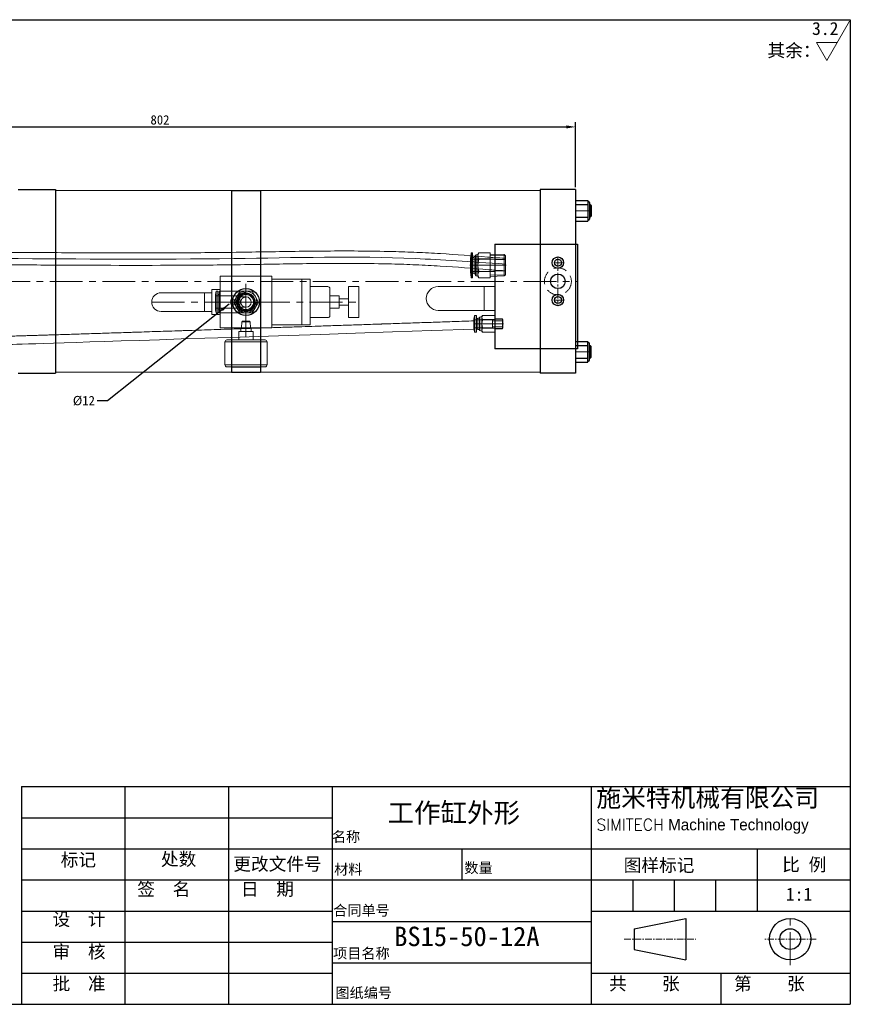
# Model space of a CAD drawing. Header units: millimetres. Extents: x 5284 to 6684, y -1920 to -970.
# Tile 2 of 2: x 5882 to 6684, y -1920 to -970. Entities that reach past the tile are written whole.
import ezdxf

# ---------------------------------------------------------------- set-up
doc = ezdxf.new("R2010")
doc.units = ezdxf.units.MM
doc.linetypes.add('CENTER', pattern=[50.8, 31.75, -6.35, 6.35, -6.35])
doc.linetypes.add('DASHED', pattern=[19.05, 12.7, -6.35])
doc.layers.get('Defpoints').update_dxf_attribs({"lineweight": 25})
for name, color, linetype, lineweight in [('图层1', 7, 'Continuous', 25), ('图层2', 3, 'CENTER', 13), ('图层3', 2, 'Continuous', 13), ('图层4', 1, 'Continuous', 30), ('图层5', 5, 'DASHED', 13), ('图层7', 4, 'Continuous', 15)]:
    doc.layers.add(name, color=color, linetype=linetype, lineweight=lineweight)
doc.dimstyles.new('ISO-25', dxfattribs={"dimtxt": 2.5, "dimasz": 2.5, "dimexe": 1.25, "dimexo": 0.625, "dimtad": 1, "dimtxsty": 'Standard', "dimcen": 2.5, "dimadec": 0, "dimazin": 0, "dimtfac": 1, "dimtmove": 0, "dimatfit": 3, "dimfxl": 1, "dimarcsym": 0})

# ---------------------------------------------------------------- blocks, each defined once
blk = doc.blocks.new('*D3698')
at = {"layer": 'Defpoints', "color": 0}
for p in [(6418.72, -1073.29), (6418.72, -1133.79), (5616.72, -1154.79)]:
    blk.add_point(p, dxfattribs=at)
at = {"layer": '图层3', "color": 0, "lineweight": -2}
for p, q in [((5616.72, -1152.54), (5616.72, -1068.79)), ((5625.72, -1073.29), (6409.72, -1073.29)), ((6418.72, -1131.54), (6418.72, -1068.79))]:
    blk.add_line(p, q, dxfattribs=at)
at = {"layer": '图层3', "color": 0}
for points in [[(5625.72, -1071.79), (5625.72, -1074.79), (5616.72, -1073.29)], [(6409.72, -1074.79), (6409.72, -1071.79), (6418.72, -1073.29)]]:
    blk.add_solid(points, dxfattribs=at)
at = {"layer": '图层3', "color": 0, "insert": (6017.72, -1066.54), "char_height": 9, "attachment_point": 5}
blk.add_mtext('802', dxfattribs=at)

msp = doc.modelspace()

# ---------------------------------------------------------------- linework, layer by layer
at = {"layer": '图层1'}
for p, q in [((5880.718, -1133.788), (5916.718, -1133.788)), ((5916.718, -1133.788), (5916.718, -1310.788)), ((6086.718, -1134.788), (6086.718, -1309.788)), ((6086.718, -1134.788), (6114.718, -1134.788)), ((6114.718, -1134.788), (6114.718, -1309.788)), ((6384.718, -1133.788), (6384.718, -1310.788)), ((6418.718, -1133.788), (6384.718, -1133.788)), ((6418.718, -1133.788), (6418.718, -1310.788)), ((6418.718, -1144.288), (6418.718, -1164.288)), ((6418.718, -1144.288), (6430.718, -1144.288)), ((6418.718, -1148.288), (6430.718, -1148.288)), ((6430.718, -1144.288), (6430.718, -1164.288)), ((6431.218, -1145.288), (6431.218, -1145.288)), ((6432.218, -1146.288), (6432.218, -1162.288)), ((6432.218, -1148.288), (6432.718, -1148.288)), ((6432.718, -1148.288), (6432.718, -1160.288)), ((6432.718, -1148.288), (6433.718, -1149.288)), ((6433.718, -1149.288), (6433.718, -1159.288)), ((6418.718, -1160.288), (6430.718, -1160.288)), ((6418.718, -1164.288), (6430.718, -1164.288)), ((6431.218, -1163.288), (6431.218, -1163.288)), ((6432.218, -1160.288), (6432.718, -1160.288)), ((6433.718, -1159.288), (6432.718, -1160.288)), ((6340.718, -1186.288), (6340.718, -1287.288)), ((6340.718, -1186.288), (6420.718, -1186.288)), ((6420.718, -1186.288), (6420.718, -1287.288)), ((6418.718, -1280.288), (6430.718, -1280.288)), ((6430.718, -1300.288), (6430.718, -1280.288)), ((6431.218, -1281.288), (6431.218, -1281.288)), ((6432.218, -1298.288), (6432.218, -1282.288)), ((6420.718, -1287.288), (6340.718, -1287.288)), ((6418.718, -1284.288), (6430.718, -1284.288)), ((6432.218, -1284.288), (6432.718, -1284.288)), ((6432.718, -1296.288), (6432.718, -1284.288)), ((6433.718, -1285.288), (6432.718, -1284.288)), ((6433.718, -1295.288), (6433.718, -1285.288)), ((6418.718, -1296.288), (6430.718, -1296.288)), ((6418.718, -1300.288), (6430.718, -1300.288)), ((6431.218, -1299.288), (6431.218, -1299.288)), ((6432.218, -1296.288), (6432.718, -1296.288)), ((6432.718, -1296.288), (6433.718, -1295.288)), ((5880.718, -1310.788), (5916.718, -1310.788)), ((6086.718, -1309.788), (6114.718, -1309.788)), ((6418.718, -1310.788), (6384.718, -1310.788)), ((5983.914, -1709.833), (5983.914, -1919.833)), ((6083.914, -1709.833), (6083.914, -1919.833)), ((6183.914, -1709.833), (6183.914, -1919.833)), ((6433.914, -1709.833), (6433.914, -1919.833)), ((5883.914, -1739.833), (6183.914, -1739.833)), ((5883.914, -1769.833), (6683.914, -1769.833)), ((6308.914, -1769.833), (6308.914, -1799.833)), ((6593.914, -1769.833), (6593.914, -1829.833)), ((5883.914, -1799.833), (6683.914, -1799.833)), ((6473.914, -1799.833), (6473.914, -1829.833)), ((6513.914, -1799.833), (6513.914, -1829.833)), ((6553.914, -1799.833), (6553.914, -1829.833)), ((5883.914, -1829.833), (6183.914, -1829.833)), ((6433.914, -1829.833), (6683.914, -1829.833)), ((6183.914, -1839.833), (6433.914, -1839.833)), ((6475.261, -1846.952), (6525.261, -1836.952)), ((6525.261, -1836.952), (6525.261, -1876.952)), ((6475.261, -1846.952), (6475.261, -1866.952)), ((5883.914, -1859.833), (6183.914, -1859.833)), ((6475.261, -1866.952), (6525.261, -1876.952)), ((6183.914, -1879.833), (6433.914, -1879.833)), ((5883.914, -1889.833), (6183.914, -1889.833)), ((6433.914, -1889.833), (6683.914, -1889.833)), ((6558.914, -1889.833), (6558.914, -1919.833))]:
    msp.add_line(p, q, dxfattribs=at)
for centre, radius in [((6401.718, -1204.288), 5.5), ((6401.718, -1204.288), 3.33), ((6401.718, -1222.288), 7), ((6100.718, -1242.288), 13), ((6100.718, -1242.288), 8.67), ((6401.718, -1240.288), 5.5), ((6401.718, -1240.288), 3.33), ((6625.89, -1856.952), 20), ((6625.89, -1856.952), 10)]:
    msp.add_circle(centre, radius, dxfattribs=at)
for centre, radius, start, end in [((6431.218, -1144.788), 0.5, 180, 270), ((6431.218, -1146.288), 1, 0, 90), ((6431.218, -1163.788), 0.5, 90, 180), ((6431.218, -1162.288), 1, 270, 0), ((6431.218, -1280.788), 0.5, 180, 270), ((6431.218, -1282.288), 1, 0, 90), ((6431.218, -1299.788), 0.5, 90, 180), ((6431.218, -1298.288), 1, 270, 0)]:
    msp.add_arc(centre, radius, start, end, dxfattribs=at)
at = {"layer": '图层2', "ltscale": 0.5}
for p, q in [((6418.718, -1154.288), (6433.718, -1154.288)), ((6351.81, -1206.788), (6333.793, -1206.788)), ((6349.144, -1263.288), (6334.293, -1263.288)), ((6418.718, -1290.288), (6433.718, -1290.288))]:
    msp.add_line(p, q, dxfattribs=at)
at = {"layer": '图层2', "ltscale": 0.3}
for p, q in [((6407.218, -1204.288), (6396.218, -1204.288)), ((6401.718, -1198.788), (6401.718, -1245.788)), ((6407.218, -1240.288), (6396.218, -1240.288))]:
    msp.add_line(p, q, dxfattribs=at)
at = {"layer": '图层2'}
for p, q in [((5555.718, -1222.288), (6420.718, -1222.288)), ((6100.718, -1232.288), (6100.718, -1252.288)), ((6009.718, -1242.288), (6209.718, -1242.288)), ((6090.718, -1242.288), (6110.718, -1242.288)), ((6625.89, -1881.952), (6625.89, -1831.952))]:
    msp.add_line(p, q, dxfattribs=at)
at = {"layer": '图层2', "ltscale": 0.2}
for p, q in [((6465.635, -1856.952), (6534.778, -1856.952)), ((6650.89, -1856.952), (6600.89, -1856.952))]:
    msp.add_line(p, q, dxfattribs=at)
at = {"layer": '图层3'}
for p, q in [((6661.315, -1009.218), (6683.265, -971.2)), ((6651.211, -991.718), (6671.419, -991.718)), ((6661.315, -1009.218), (6651.211, -991.718))]:
    msp.add_line(p, q, dxfattribs=at)
at = {"layer": '图层4'}
for p, q in [((5283.914, -969.833), (6683.914, -969.833)), ((6683.914, -969.833), (6683.914, -1919.833)), ((5883.914, -1709.833), (6683.914, -1709.833)), ((5883.914, -1709.833), (5883.914, -1919.833)), ((5283.914, -1919.833), (6683.914, -1919.833)), ((5733.914, -1919.833), (6683.914, -1919.833))]:
    msp.add_line(p, q, dxfattribs=at)
at = {"layer": '图层5'}
msp.add_circle((6401.718, -1222.288), 13, dxfattribs=at)
at = {"layer": '图层7'}
for p, q in [((6086.718, -1134.788), (5916.718, -1134.788)), ((6384.718, -1134.788), (6114.718, -1134.788)), ((6433.718, -1149.288), (6432.218, -1149.288)), ((6433.718, -1159.288), (6432.218, -1159.288)), ((6318.159, -1194.953), (6317.218, -1200.288)), ((6318.159, -1194.953), (6318.159, -1218.622)), ((6318.356, -1194.788), (6318.356, -1218.788)), ((6319.411, -1194.788), (6318.356, -1194.788)), ((6319.411, -1194.788), (6319.411, -1218.788)), ((6324.526, -1196.288), (6322.778, -1196.756)), ((6322.778, -1196.756), (6322.778, -1216.819)), ((6325.464, -1194.663), (6324.526, -1196.288)), ((6324.526, -1196.288), (6324.526, -1217.288)), ((6336.218, -1194.663), (6325.464, -1194.663)), ((6336.218, -1194.663), (6336.218, -1218.912)), ((6350.019, -1196.529), (6336.218, -1196.098)), ((6350.019, -1196.529), (6350.019, -1217.047)), ((6351.218, -1197.728), (6350.019, -1196.529)), ((6317.218, -1200.288), (6317.218, -1213.288)), ((6340.718, -1200.788), (6317.218, -1200.788)), ((6320.872, -1199.288), (6319.411, -1199.288)), ((6320.872, -1198.388), (6320.872, -1215.188)), ((6322.334, -1198.388), (6320.872, -1198.388)), ((6322.334, -1197.335), (6322.334, -1216.24)), ((6336.218, -1200.725), (6325.464, -1200.725)), ((6351.218, -1197.728), (6336.218, -1197.26)), ((6340.718, -1200.788), (6340.718, -1212.788)), ((6351.218, -1201.288), (6340.718, -1201.288)), ((6351.218, -1197.728), (6351.218, -1215.847)), ((6351.81, -1206.788), (6316.627, -1206.788)), ((6317.218, -1212.788), (6340.718, -1212.788)), ((6317.218, -1213.288), (6318.159, -1218.622)), ((6319.411, -1214.288), (6320.872, -1214.288)), ((6320.872, -1215.188), (6322.334, -1215.188)), ((6336.218, -1212.85), (6325.464, -1212.85)), ((6351.218, -1215.847), (6336.218, -1216.315)), ((6340.718, -1212.288), (6351.218, -1212.288)), ((6350.019, -1217.047), (6351.218, -1215.847)), ((6075.718, -1217.288), (6075.718, -1267.288)), ((6075.718, -1217.288), (6125.718, -1217.288)), ((6100.718, -1224.593), (6100.718, -1276.014)), ((6125.718, -1217.288), (6125.718, -1267.288)), ((6125.718, -1220.288), (6162.718, -1220.288)), ((6154.718, -1220.288), (6154.718, -1264.288)), ((6162.718, -1220.288), (6162.718, -1264.288)), ((6318.356, -1218.788), (6319.411, -1218.788)), ((6322.778, -1216.819), (6324.526, -1217.288)), ((6324.526, -1217.288), (6325.464, -1218.912)), ((6336.218, -1218.912), (6325.464, -1218.912)), ((6336.218, -1217.477), (6350.019, -1217.047)), ((6018.718, -1233.288), (6067.718, -1233.288)), ((6060.718, -1233.288), (6060.718, -1251.288)), ((6067.718, -1230.288), (6067.718, -1254.288)), ((6067.718, -1230.288), (6074.718, -1230.288)), ((6071.774, -1231.788), (6071.218, -1234.938)), ((6071.218, -1234.938), (6071.218, -1249.638)), ((6071.774, -1231.788), (6071.774, -1252.788)), ((6073.406, -1231.788), (6071.774, -1231.788)), ((6073.406, -1231.788), (6073.406, -1252.788)), ((6074.718, -1234.938), (6073.406, -1234.938)), ((6106.78, -1231.788), (6074.718, -1231.788)), ((6074.718, -1231.788), (6074.718, -1252.788)), ((6094.656, -1231.788), (6088.594, -1242.288)), ((6100.718, -1231.231), (6100.718, -1253.344)), ((6112.843, -1242.288), (6106.78, -1231.788)), ((6162.718, -1227.288), (6179.718, -1227.288)), ((6181.718, -1229.288), (6181.718, -1255.288)), ((6199.718, -1227.288), (6199.718, -1257.288)), ((6199.718, -1227.288), (6209.718, -1227.288)), ((6209.718, -1227.288), (6209.718, -1257.288)), ((6330.718, -1227.288), (6330.718, -1250.288)), ((6111.775, -1242.288), (6070.661, -1242.288)), ((6094.718, -1236.288), (6071.218, -1236.288)), ((6090.43, -1240.188), (6086.018, -1240.188)), ((6086.018, -1240.188), (6086.018, -1244.388)), ((6086.018, -1244.388), (6090.43, -1244.388)), ((6088.594, -1242.288), (6094.656, -1252.788)), ((6090.218, -1240.188), (6090.218, -1244.388)), ((6094.718, -1236.288), (6094.718, -1248.288)), ((6100.718, -1237.288), (6094.718, -1237.288)), ((6106.78, -1252.788), (6112.843, -1242.288)), ((6181.718, -1236.288), (6190.718, -1236.288)), ((6190.718, -1236.288), (6190.718, -1248.288)), ((6190.718, -1239.288), (6199.718, -1239.288)), ((6018.718, -1251.288), (6067.718, -1251.288)), ((6071.218, -1248.288), (6094.718, -1248.288)), ((6071.218, -1249.638), (6071.774, -1252.788)), ((6071.774, -1252.788), (6073.406, -1252.788)), ((6073.406, -1249.638), (6074.718, -1249.638)), ((6074.718, -1252.788), (6106.78, -1252.788)), ((6094.718, -1247.288), (6100.718, -1247.288)), ((6181.718, -1248.288), (6190.718, -1248.288)), ((6190.718, -1245.288), (6199.718, -1245.288)), ((6067.718, -1254.288), (6074.718, -1254.288)), ((6096.542, -1261.388), (6096.357, -1267.288)), ((6097.142, -1260.788), (6096.542, -1261.388)), ((6104.895, -1261.388), (6096.542, -1261.388)), ((6104.295, -1260.788), (6097.142, -1260.788)), ((6104.895, -1261.388), (6104.295, -1260.788)), ((6105.079, -1267.288), (6104.895, -1261.388)), ((6162.718, -1257.288), (6179.718, -1257.288)), ((6199.718, -1257.288), (6209.718, -1257.288)), ((6321.306, -1255.453), (6320.718, -1258.788)), ((6320.718, -1258.788), (6320.718, -1267.788)), ((6338.718, -1259.288), (6320.718, -1259.288)), ((6349.144, -1263.288), (6320.718, -1263.288)), ((6321.306, -1255.453), (6321.306, -1271.122)), ((6323.026, -1255.288), (6321.503, -1255.288)), ((6321.503, -1255.288), (6321.503, -1271.288)), ((6323.026, -1255.288), (6323.026, -1271.288)), ((6324.564, -1258.288), (6323.026, -1258.288)), ((6326.103, -1257.688), (6324.564, -1257.688)), ((6324.564, -1257.688), (6324.564, -1268.888)), ((6326.103, -1257.213), (6326.103, -1269.362)), ((6328.411, -1256.288), (6326.399, -1256.827)), ((6326.399, -1256.827), (6326.399, -1269.749)), ((6329.036, -1255.205), (6328.411, -1256.288)), ((6328.411, -1256.288), (6328.411, -1270.288)), ((6340.718, -1255.205), (6329.036, -1255.205)), ((6340.718, -1259.246), (6329.036, -1259.246)), ((6338.718, -1259.288), (6338.718, -1267.288)), ((6348.718, -1260.288), (6338.718, -1260.288)), ((6340.718, -1255.205), (6340.718, -1271.371)), ((6348.119, -1258.53), (6340.718, -1258.299)), ((6348.718, -1259.13), (6340.718, -1258.88)), ((6348.119, -1258.53), (6348.119, -1268.045)), ((6348.718, -1259.13), (6348.119, -1258.53)), ((6348.718, -1259.13), (6348.718, -1267.446)), ((6075.718, -1267.288), (6125.718, -1267.288)), ((6107.718, -1270.788), (6093.718, -1270.788)), ((6093.718, -1278.788), (6093.718, -1270.788)), ((6105.818, -1267.288), (6095.618, -1267.288)), ((6095.618, -1267.288), (6095.618, -1270.788)), ((6105.818, -1270.788), (6105.818, -1267.288)), ((6107.718, -1278.788), (6107.718, -1270.788)), ((6125.718, -1264.288), (6162.718, -1264.288)), ((6320.718, -1267.288), (6338.718, -1267.288)), ((6320.718, -1267.788), (6321.306, -1271.122)), ((6321.503, -1271.288), (6323.026, -1271.288)), ((6323.026, -1268.288), (6324.564, -1268.288)), ((6324.564, -1268.888), (6326.103, -1268.888)), ((6326.399, -1269.749), (6328.411, -1270.288)), ((6328.411, -1270.288), (6329.036, -1271.371)), ((6340.718, -1267.329), (6329.036, -1267.329)), ((6340.718, -1271.371), (6329.036, -1271.371)), ((6338.718, -1266.288), (6348.718, -1266.288)), ((6348.718, -1267.446), (6340.718, -1267.696)), ((6340.718, -1268.277), (6348.119, -1268.045)), ((6348.119, -1268.045), (6348.718, -1267.446)), ((6121.118, -1280.788), (6080.318, -1280.788)), ((6080.318, -1280.788), (6080.318, -1302.788)), ((6119.118, -1278.788), (6082.318, -1278.788)), ((6121.118, -1302.788), (6121.118, -1280.788)), ((6433.718, -1285.288), (6432.218, -1285.288)), ((6433.718, -1295.288), (6432.218, -1295.288)), ((6086.718, -1309.788), (5916.718, -1309.788)), ((6121.118, -1302.788), (6080.318, -1302.788)), ((6119.118, -1304.788), (6082.318, -1304.788)), ((6384.718, -1309.788), (6114.718, -1309.788))]:
    msp.add_line(p, q, dxfattribs=at)
at = {"layer": '图层7', "ltscale": 0.5}
for p, q in [((6340.718, -1227.288), (6286.218, -1227.288)), ((6340.718, -1250.288), (6286.218, -1250.288))]:
    msp.add_line(p, q, dxfattribs=at)
at = {"layer": '图层7'}
for points in [[(6324.526, -1197.694), (6324.527, -1197.613), (6324.533, -1197.451), (6324.544, -1197.289), (6324.552, -1197.208), (6324.561, -1197.127), (6324.584, -1196.965), (6324.613, -1196.803), (6324.647, -1196.64), (6324.687, -1196.477), (6324.732, -1196.313), (6324.757, -1196.231), (6324.784, -1196.148), (6324.841, -1195.981), (6324.904, -1195.813), (6324.972, -1195.643), (6325.047, -1195.471), (6325.129, -1195.296), (6325.172, -1195.208), (6325.216, -1195.119), (6325.31, -1194.939), (6325.411, -1194.756), (6325.464, -1194.663)], [(6325.464, -1194.663), (6325.411, -1194.756), (6325.31, -1194.939), (6325.216, -1195.119), (6325.172, -1195.208), (6325.129, -1195.296), (6325.047, -1195.471), (6324.972, -1195.643), (6324.904, -1195.813), (6324.841, -1195.981), (6324.784, -1196.148), (6324.757, -1196.231), (6324.732, -1196.313), (6324.687, -1196.477), (6324.647, -1196.64), (6324.613, -1196.803), (6324.584, -1196.965), (6324.561, -1197.127), (6324.552, -1197.208), (6324.544, -1197.289), (6324.533, -1197.451), (6324.527, -1197.613), (6324.526, -1197.694)], [(6325.464, -1200.725), (6325.411, -1200.633), (6325.31, -1200.45), (6325.216, -1200.27), (6325.172, -1200.181), (6325.129, -1200.093), (6325.047, -1199.918), (6324.972, -1199.746), (6324.904, -1199.576), (6324.841, -1199.408), (6324.784, -1199.241), (6324.757, -1199.158), (6324.732, -1199.076), (6324.687, -1198.912), (6324.647, -1198.748), (6324.613, -1198.586), (6324.584, -1198.424), (6324.561, -1198.262), (6324.552, -1198.181), (6324.544, -1198.1), (6324.533, -1197.938), (6324.527, -1197.776), (6324.526, -1197.694)], [(6324.526, -1197.694), (6324.527, -1197.776), (6324.533, -1197.938), (6324.544, -1198.1), (6324.552, -1198.181), (6324.561, -1198.262), (6324.584, -1198.424), (6324.613, -1198.586), (6324.647, -1198.748), (6324.687, -1198.912), (6324.732, -1199.076), (6324.757, -1199.158), (6324.784, -1199.241), (6324.841, -1199.408), (6324.904, -1199.576), (6324.972, -1199.746), (6325.047, -1199.918), (6325.129, -1200.093), (6325.172, -1200.181), (6325.216, -1200.27), (6325.31, -1200.45), (6325.411, -1200.633), (6325.464, -1200.725)], [(6325.464, -1200.725), (6325.411, -1200.911), (6325.31, -1201.277), (6325.216, -1201.637), (6325.172, -1201.815), (6325.129, -1201.991), (6325.047, -1202.34), (6324.972, -1202.684), (6324.904, -1203.025), (6324.841, -1203.361), (6324.784, -1203.694), (6324.757, -1203.86), (6324.732, -1204.025), (6324.687, -1204.353), (6324.647, -1204.68), (6324.613, -1205.005), (6324.584, -1205.329), (6324.561, -1205.653), (6324.552, -1205.814), (6324.544, -1205.976), (6324.533, -1206.3), (6324.527, -1206.625), (6324.526, -1206.788)], [(6324.526, -1206.788), (6324.527, -1206.625), (6324.533, -1206.3), (6324.544, -1205.976), (6324.552, -1205.814), (6324.561, -1205.653), (6324.584, -1205.329), (6324.613, -1205.005), (6324.647, -1204.68), (6324.687, -1204.353), (6324.732, -1204.025), (6324.757, -1203.86), (6324.784, -1203.694), (6324.841, -1203.361), (6324.904, -1203.025), (6324.972, -1202.684), (6325.047, -1202.34), (6325.129, -1201.991), (6325.172, -1201.815), (6325.216, -1201.637), (6325.31, -1201.277), (6325.411, -1200.911), (6325.464, -1200.725)], [(6324.526, -1206.788), (6324.527, -1206.951), (6324.533, -1207.275), (6324.544, -1207.599), (6324.552, -1207.761), (6324.561, -1207.923), (6324.584, -1208.246), (6324.613, -1208.57), (6324.647, -1208.896), (6324.687, -1209.222), (6324.732, -1209.55), (6324.757, -1209.715), (6324.784, -1209.881), (6324.841, -1210.214), (6324.904, -1210.551), (6324.972, -1210.891), (6325.047, -1211.235), (6325.129, -1211.584), (6325.172, -1211.761), (6325.216, -1211.938), (6325.31, -1212.298), (6325.411, -1212.664), (6325.464, -1212.85)], [(6325.464, -1212.85), (6325.411, -1212.664), (6325.31, -1212.298), (6325.216, -1211.938), (6325.172, -1211.761), (6325.129, -1211.584), (6325.047, -1211.235), (6324.972, -1210.891), (6324.904, -1210.551), (6324.841, -1210.214), (6324.784, -1209.881), (6324.757, -1209.715), (6324.732, -1209.55), (6324.687, -1209.222), (6324.647, -1208.896), (6324.613, -1208.57), (6324.584, -1208.246), (6324.561, -1207.923), (6324.552, -1207.761), (6324.544, -1207.599), (6324.533, -1207.275), (6324.527, -1206.951), (6324.526, -1206.788)], [(6325.464, -1212.85), (6325.411, -1212.943), (6325.31, -1213.126), (6325.216, -1213.306), (6325.172, -1213.394), (6325.129, -1213.483), (6325.047, -1213.657), (6324.972, -1213.829), (6324.904, -1213.999), (6324.841, -1214.168), (6324.784, -1214.334), (6324.757, -1214.417), (6324.732, -1214.5), (6324.687, -1214.664), (6324.647, -1214.827), (6324.613, -1214.989), (6324.584, -1215.152), (6324.561, -1215.313), (6324.552, -1215.394), (6324.544, -1215.475), (6324.533, -1215.637), (6324.527, -1215.799), (6324.526, -1215.881)], [(6324.526, -1215.881), (6324.527, -1215.799), (6324.533, -1215.637), (6324.544, -1215.475), (6324.552, -1215.394), (6324.561, -1215.313), (6324.584, -1215.152), (6324.613, -1214.989), (6324.647, -1214.827), (6324.687, -1214.664), (6324.732, -1214.5), (6324.757, -1214.417), (6324.784, -1214.334), (6324.841, -1214.168), (6324.904, -1213.999), (6324.972, -1213.829), (6325.047, -1213.657), (6325.129, -1213.483), (6325.172, -1213.394), (6325.216, -1213.306), (6325.31, -1213.126), (6325.411, -1212.943), (6325.464, -1212.85)], [(6324.526, -1215.881), (6324.527, -1215.962), (6324.533, -1216.125), (6324.544, -1216.287), (6324.552, -1216.368), (6324.561, -1216.448), (6324.584, -1216.61), (6324.613, -1216.772), (6324.647, -1216.935), (6324.687, -1217.098), (6324.732, -1217.262), (6324.757, -1217.345), (6324.784, -1217.428), (6324.841, -1217.594), (6324.904, -1217.762), (6324.972, -1217.933), (6325.047, -1218.105), (6325.129, -1218.279), (6325.172, -1218.367), (6325.216, -1218.456), (6325.31, -1218.636), (6325.411, -1218.819), (6325.464, -1218.912)], [(6325.464, -1218.912), (6325.411, -1218.819), (6325.31, -1218.636), (6325.216, -1218.456), (6325.172, -1218.367), (6325.129, -1218.279), (6325.047, -1218.105), (6324.972, -1217.933), (6324.904, -1217.762), (6324.841, -1217.594), (6324.784, -1217.428), (6324.757, -1217.345), (6324.732, -1217.262), (6324.687, -1217.098), (6324.647, -1216.935), (6324.613, -1216.772), (6324.584, -1216.61), (6324.561, -1216.448), (6324.552, -1216.368), (6324.544, -1216.287), (6324.533, -1216.125), (6324.527, -1215.962), (6324.526, -1215.881)], [(6090.43, -1240.188), (6090.444, -1240.122), (6090.472, -1239.992), (6090.502, -1239.863), (6090.518, -1239.798), (6090.534, -1239.733), (6090.567, -1239.604), (6090.602, -1239.476), (6090.638, -1239.348), (6090.676, -1239.22), (6090.716, -1239.093), (6090.736, -1239.03), (6090.757, -1238.967), (6090.8, -1238.841), (6090.845, -1238.715), (6090.891, -1238.59), (6090.939, -1238.466), (6090.988, -1238.342), (6091.013, -1238.281), (6091.039, -1238.219), (6091.091, -1238.097), (6091.145, -1237.975), (6091.172, -1237.914), (6091.2, -1237.854), (6091.257, -1237.734), (6091.316, -1237.614), (6091.346, -1237.554), (6091.376, -1237.495), (6091.437, -1237.377), (6091.5, -1237.26), (6091.565, -1237.143), (6091.631, -1237.028), (6091.698, -1236.913), (6091.732, -1236.856), (6091.767, -1236.799), (6091.837, -1236.686), (6091.909, -1236.574), (6091.982, -1236.462), (6092.057, -1236.352), (6092.133, -1236.243), (6092.171, -1236.189), (6092.21, -1236.134), (6092.289, -1236.027), (6092.369, -1235.921), (6092.45, -1235.815), (6092.533, -1235.711), (6092.617, -1235.608), (6092.66, -1235.557), (6092.702, -1235.506), (6092.789, -1235.404), (6092.877, -1235.304), (6092.966, -1235.206), (6093.057, -1235.108), (6093.148, -1235.011), (6093.195, -1234.963), (6093.241, -1234.916), (6093.335, -1234.822), (6093.43, -1234.729), (6093.773, -1234.413), (6094.078, -1234.154), (6094.392, -1233.908), (6095.047, -1233.451), (6095.735, -1233.046), (6096.452, -1232.694), (6097.193, -1232.397), (6097.955, -1232.158), (6098.343, -1232.06), (6098.733, -1231.977), (6099.523, -1231.856), (6100.319, -1231.795), (6100.718, -1231.788)], [(6100.718, -1252.788), (6100.319, -1252.78), (6099.523, -1252.719), (6098.733, -1252.598), (6098.343, -1252.515), (6097.955, -1252.418), (6097.193, -1252.178), (6096.452, -1251.882), (6095.735, -1251.53), (6095.047, -1251.124), (6094.392, -1250.668), (6094.078, -1250.421), (6093.773, -1250.162), (6093.43, -1249.847), (6093.335, -1249.754), (6093.241, -1249.659), (6093.195, -1249.612), (6093.148, -1249.564), (6093.057, -1249.467), (6092.966, -1249.37), (6092.877, -1249.271), (6092.789, -1249.171), (6092.702, -1249.07), (6092.66, -1249.019), (6092.617, -1248.968), (6092.533, -1248.864), (6092.45, -1248.76), (6092.369, -1248.655), (6092.289, -1248.548), (6092.21, -1248.441), (6092.171, -1248.387), (6092.133, -1248.332), (6092.057, -1248.223), (6091.982, -1248.113), (6091.909, -1248.002), (6091.837, -1247.889), (6091.767, -1247.776), (6091.732, -1247.72), (6091.698, -1247.662), (6091.631, -1247.548), (6091.565, -1247.432), (6091.5, -1247.316), (6091.437, -1247.198), (6091.376, -1247.08), (6091.346, -1247.021), (6091.316, -1246.961), (6091.257, -1246.842), (6091.2, -1246.721), (6091.172, -1246.661), (6091.145, -1246.6), (6091.091, -1246.479), (6091.039, -1246.356), (6091.013, -1246.295), (6090.988, -1246.233), (6090.939, -1246.109), (6090.891, -1245.985), (6090.845, -1245.86), (6090.8, -1245.735), (6090.757, -1245.609), (6090.736, -1245.545), (6090.716, -1245.482), (6090.676, -1245.355), (6090.638, -1245.227), (6090.602, -1245.099), (6090.567, -1244.971), (6090.534, -1244.842), (6090.518, -1244.777), (6090.502, -1244.713), (6090.472, -1244.583), (6090.444, -1244.453), (6090.43, -1244.388)], [(6100.718, -1247.288), (6100.646, -1247.287), (6100.5, -1247.283), (6100.355, -1247.274), (6100.283, -1247.269), (6100.21, -1247.262), (6100.066, -1247.245), (6099.922, -1247.224), (6099.779, -1247.199), (6099.636, -1247.169), (6099.495, -1247.136), (6099.424, -1247.117), (6099.354, -1247.098), (6099.215, -1247.056), (6099.077, -1247.01), (6098.94, -1246.961), (6098.805, -1246.907), (6098.671, -1246.849), (6098.605, -1246.819), (6098.54, -1246.788), (6098.41, -1246.723), (6098.282, -1246.654), (6098.218, -1246.618), (6098.156, -1246.581), (6098.032, -1246.505), (6097.91, -1246.425), (6097.85, -1246.383), (6097.791, -1246.341), (6097.674, -1246.254), (6097.56, -1246.164), (6097.449, -1246.071), (6097.34, -1245.974), (6097.235, -1245.874), (6097.183, -1245.823), (6097.132, -1245.771), (6097.032, -1245.666), (6096.935, -1245.557), (6096.842, -1245.446), (6096.752, -1245.331), (6096.665, -1245.215), (6096.623, -1245.156), (6096.581, -1245.096), (6096.501, -1244.974), (6096.425, -1244.85), (6096.352, -1244.724), (6096.283, -1244.596), (6096.218, -1244.466), (6096.187, -1244.401), (6096.157, -1244.335), (6096.099, -1244.201), (6096.045, -1244.066), (6095.995, -1243.929), (6095.95, -1243.791), (6095.908, -1243.652), (6095.889, -1243.582), (6095.87, -1243.511), (6095.837, -1243.37), (6095.807, -1243.227), (6095.782, -1243.084), (6095.761, -1242.94), (6095.744, -1242.796), (6095.737, -1242.723), (6095.732, -1242.651), (6095.723, -1242.506), (6095.719, -1242.36), (6095.718, -1242.288), (6095.719, -1242.215), (6095.723, -1242.07), (6095.732, -1241.924), (6095.737, -1241.852), (6095.744, -1241.779), (6095.761, -1241.635), (6095.782, -1241.491), (6095.807, -1241.348), (6095.837, -1241.205), (6095.87, -1241.064), (6095.889, -1240.994), (6095.908, -1240.923), (6095.95, -1240.784), (6095.995, -1240.646), (6096.045, -1240.509), (6096.099, -1240.374), (6096.157, -1240.241), (6096.187, -1240.175), (6096.218, -1240.109), (6096.283, -1239.979), (6096.352, -1239.851), (6096.425, -1239.725), (6096.501, -1239.601), (6096.581, -1239.48), (6096.623, -1239.42), (6096.665, -1239.361), (6096.752, -1239.244), (6096.842, -1239.13), (6096.935, -1239.018), (6097.032, -1238.91), (6097.132, -1238.804), (6097.183, -1238.752), (6097.235, -1238.701), (6097.34, -1238.601), (6097.449, -1238.505), (6097.56, -1238.411), (6097.674, -1238.321), (6097.791, -1238.234), (6097.85, -1238.192), (6097.91, -1238.151), (6098.032, -1238.071), (6098.156, -1237.994), (6098.218, -1237.958), (6098.282, -1237.922), (6098.41, -1237.853), (6098.54, -1237.787), (6098.605, -1237.756), (6098.671, -1237.726), (6098.805, -1237.668), (6098.94, -1237.615), (6099.077, -1237.565), (6099.215, -1237.519), (6099.354, -1237.477), (6099.424, -1237.458), (6099.495, -1237.44), (6099.636, -1237.406), (6099.779, -1237.377), (6099.922, -1237.352), (6100.066, -1237.33), (6100.21, -1237.314), (6100.283, -1237.307), (6100.355, -1237.301), (6100.5, -1237.292), (6100.646, -1237.288), (6100.718, -1237.288)], [(6328.411, -1257.225), (6328.411, -1257.171), (6328.415, -1257.063), (6328.423, -1256.955), (6328.428, -1256.901), (6328.434, -1256.847), (6328.449, -1256.739), (6328.468, -1256.631), (6328.491, -1256.523), (6328.518, -1256.414), (6328.548, -1256.305), (6328.565, -1256.25), (6328.582, -1256.194), (6328.62, -1256.083), (6328.662, -1255.971), (6328.708, -1255.858), (6328.758, -1255.743), (6328.812, -1255.627), (6328.841, -1255.568), (6328.871, -1255.509), (6328.933, -1255.389), (6329.001, -1255.267), (6329.036, -1255.205)], [(6329.036, -1255.205), (6329.001, -1255.267), (6328.933, -1255.389), (6328.871, -1255.509), (6328.841, -1255.568), (6328.812, -1255.627), (6328.758, -1255.743), (6328.708, -1255.858), (6328.662, -1255.971), (6328.62, -1256.083), (6328.582, -1256.194), (6328.565, -1256.25), (6328.548, -1256.305), (6328.518, -1256.414), (6328.491, -1256.523), (6328.468, -1256.631), (6328.449, -1256.739), (6328.434, -1256.847), (6328.428, -1256.901), (6328.423, -1256.955), (6328.415, -1257.063), (6328.411, -1257.171), (6328.411, -1257.225)], [(6329.036, -1259.246), (6329.001, -1259.184), (6328.933, -1259.062), (6328.871, -1258.942), (6328.841, -1258.883), (6328.812, -1258.824), (6328.758, -1258.708), (6328.708, -1258.593), (6328.662, -1258.48), (6328.62, -1258.368), (6328.582, -1258.257), (6328.565, -1258.201), (6328.548, -1258.146), (6328.518, -1258.037), (6328.491, -1257.928), (6328.468, -1257.82), (6328.449, -1257.712), (6328.434, -1257.604), (6328.428, -1257.55), (6328.423, -1257.496), (6328.415, -1257.388), (6328.411, -1257.28), (6328.411, -1257.225)], [(6328.411, -1257.225), (6328.411, -1257.28), (6328.415, -1257.388), (6328.423, -1257.496), (6328.428, -1257.55), (6328.434, -1257.604), (6328.449, -1257.712), (6328.468, -1257.82), (6328.491, -1257.928), (6328.518, -1258.037), (6328.548, -1258.146), (6328.565, -1258.201), (6328.582, -1258.257), (6328.62, -1258.368), (6328.662, -1258.48), (6328.708, -1258.593), (6328.758, -1258.708), (6328.812, -1258.824), (6328.841, -1258.883), (6328.871, -1258.942), (6328.933, -1259.062), (6329.001, -1259.184), (6329.036, -1259.246)], [(6329.036, -1259.246), (6329.001, -1259.37), (6328.933, -1259.614), (6328.871, -1259.854), (6328.841, -1259.972), (6328.812, -1260.09), (6328.758, -1260.323), (6328.708, -1260.552), (6328.662, -1260.779), (6328.62, -1261.003), (6328.582, -1261.225), (6328.565, -1261.336), (6328.548, -1261.446), (6328.518, -1261.665), (6328.491, -1261.882), (6328.468, -1262.099), (6328.449, -1262.315), (6328.434, -1262.531), (6328.428, -1262.639), (6328.423, -1262.747), (6328.415, -1262.963), (6328.411, -1263.179), (6328.411, -1263.288)], [(6328.411, -1263.288), (6328.411, -1263.179), (6328.415, -1262.963), (6328.423, -1262.747), (6328.428, -1262.639), (6328.434, -1262.531), (6328.449, -1262.315), (6328.468, -1262.099), (6328.491, -1261.882), (6328.518, -1261.665), (6328.548, -1261.446), (6328.565, -1261.336), (6328.582, -1261.225), (6328.62, -1261.003), (6328.662, -1260.779), (6328.708, -1260.552), (6328.758, -1260.323), (6328.812, -1260.09), (6328.841, -1259.972), (6328.871, -1259.854), (6328.933, -1259.614), (6329.001, -1259.37), (6329.036, -1259.246)], [(6328.411, -1263.288), (6328.411, -1263.396), (6328.415, -1263.613), (6328.423, -1263.829), (6328.428, -1263.937), (6328.434, -1264.044), (6328.449, -1264.26), (6328.468, -1264.476), (6328.491, -1264.693), (6328.518, -1264.911), (6328.548, -1265.129), (6328.565, -1265.239), (6328.582, -1265.35), (6328.62, -1265.572), (6328.662, -1265.796), (6328.708, -1266.023), (6328.758, -1266.253), (6328.812, -1266.485), (6328.841, -1266.603), (6328.871, -1266.722), (6328.933, -1266.961), (6329.001, -1267.205), (6329.036, -1267.329)], [(6329.036, -1267.329), (6329.001, -1267.205), (6328.933, -1266.961), (6328.871, -1266.722), (6328.841, -1266.603), (6328.812, -1266.485), (6328.758, -1266.253), (6328.708, -1266.023), (6328.662, -1265.796), (6328.62, -1265.572), (6328.582, -1265.35), (6328.565, -1265.239), (6328.548, -1265.129), (6328.518, -1264.911), (6328.491, -1264.693), (6328.468, -1264.476), (6328.449, -1264.26), (6328.434, -1264.044), (6328.428, -1263.937), (6328.423, -1263.829), (6328.415, -1263.613), (6328.411, -1263.396), (6328.411, -1263.288)], [(6329.036, -1267.329), (6329.001, -1267.391), (6328.933, -1267.513), (6328.871, -1267.633), (6328.841, -1267.692), (6328.812, -1267.751), (6328.758, -1267.867), (6328.708, -1267.982), (6328.662, -1268.095), (6328.62, -1268.208), (6328.582, -1268.319), (6328.565, -1268.374), (6328.548, -1268.429), (6328.518, -1268.538), (6328.491, -1268.647), (6328.468, -1268.756), (6328.449, -1268.864), (6328.434, -1268.971), (6328.428, -1269.025), (6328.423, -1269.079), (6328.415, -1269.187), (6328.411, -1269.296), (6328.411, -1269.35)], [(6328.411, -1269.35), (6328.411, -1269.296), (6328.415, -1269.187), (6328.423, -1269.079), (6328.428, -1269.025), (6328.434, -1268.971), (6328.449, -1268.864), (6328.468, -1268.756), (6328.491, -1268.647), (6328.518, -1268.538), (6328.548, -1268.429), (6328.565, -1268.374), (6328.582, -1268.319), (6328.62, -1268.208), (6328.662, -1268.095), (6328.708, -1267.982), (6328.758, -1267.867), (6328.812, -1267.751), (6328.841, -1267.692), (6328.871, -1267.633), (6328.933, -1267.513), (6329.001, -1267.391), (6329.036, -1267.329)], [(6328.411, -1269.35), (6328.411, -1269.404), (6328.415, -1269.512), (6328.423, -1269.62), (6328.428, -1269.674), (6328.434, -1269.728), (6328.449, -1269.836), (6328.468, -1269.944), (6328.491, -1270.052), (6328.518, -1270.161), (6328.548, -1270.271), (6328.565, -1270.326), (6328.582, -1270.381), (6328.62, -1270.492), (6328.662, -1270.604), (6328.708, -1270.718), (6328.758, -1270.832), (6328.812, -1270.949), (6328.841, -1271.008), (6328.871, -1271.067), (6328.933, -1271.187), (6329.001, -1271.309), (6329.036, -1271.371)], [(6329.036, -1271.371), (6329.001, -1271.309), (6328.933, -1271.187), (6328.871, -1271.067), (6328.841, -1271.008), (6328.812, -1270.949), (6328.758, -1270.832), (6328.708, -1270.718), (6328.662, -1270.604), (6328.62, -1270.492), (6328.582, -1270.381), (6328.565, -1270.326), (6328.548, -1270.271), (6328.518, -1270.161), (6328.491, -1270.052), (6328.468, -1269.944), (6328.449, -1269.836), (6328.434, -1269.728), (6328.428, -1269.674), (6328.423, -1269.62), (6328.415, -1269.512), (6328.411, -1269.404), (6328.411, -1269.35)]]:
    msp.add_lwpolyline(points, dxfattribs=at)
for radius in [8.506, 8.159, 7.275]:
    msp.add_circle((6100.718, -1242.288), radius, dxfattribs=at)
for centre, radius, start, end in [((6318.356, -1194.988), 0.2, 90, 170), ((6322.934, -1197.335), 0.6, 105, 180), ((6318.356, -1218.588), 0.2, 190, 270), ((6322.934, -1216.24), 0.6, 180, 255), ((6018.718, -1242.288), 9, 90, 270), ((6074.718, -1229.288), 1, 270, 0), ((6100.718, -1242.288), 9.4, 90, 0), ((6100.718, -1242.288), 7.475, 255, 195), ((6100.718, -1242.288), 10.5, 270, 90), ((6179.718, -1229.288), 2, 0, 90), ((6286.218, -1238.788), 11.5, 90, 270), ((6100.718, -1242.288), 10.5, 168.463041, 191.536959), ((6100.718, -1242.288), 5, 270, 90), ((6074.718, -1255.288), 1, 0, 90), ((6179.718, -1255.288), 2, 270, 0), ((6321.503, -1255.488), 0.2, 90, 170), ((6326.503, -1257.213), 0.4, 105, 180), ((6321.503, -1271.088), 0.2, 190, 270), ((6326.503, -1269.362), 0.4, 180, 255), ((6082.318, -1280.788), 2, 90, 180), ((6119.118, -1280.788), 2, 0, 90), ((6082.318, -1302.788), 2, 180, 270), ((6100.718, -904.961), 400.25, 267.365112, 272.634888), ((6119.118, -1302.788), 2, 270, 0)]:
    msp.add_arc(centre, radius, start, end, dxfattribs=at)
for points, knots in [([(5867.165, -1194.288), (5888.279, -1194.43), (5909.389, -1194.572), (5972.715, -1194.895), (6014.923, -1194.97), (6067.234, -1194.546), (6077.336, -1194.44), (6107.645, -1194.039), (6127.873, -1193.655), (6168.368, -1193.081), (6188.634, -1192.891), (6220.14, -1193.082), (6231.372, -1193.246), (6250.229, -1193.744), (6257.852, -1194.006), (6273.098, -1194.676), (6280.716, -1195.081), (6303.55, -1196.47), (6318.749, -1197.625), (6338.311, -1199.266), (6342.695, -1199.643), (6351.218, -1200.028)], [0, 0, 0, 0, 63.3553208, 63.3553208, 190.0659624, 190.0659624, 220.3946752, 220.3946752, 281.0521006, 281.0521006, 341.709526, 341.709526, 375.3000969, 375.3000969, 398.0891881, 398.0891881, 420.8782794, 420.8782794, 466.4564619, 466.4564619, 479.6272065, 479.6272065, 479.6272065, 479.6272065]), ([(5867.084, -1206.288), (5888.271, -1206.43), (5909.461, -1206.573), (5973.046, -1206.896), (6015.453, -1206.971), (6067.893, -1206.54), (6077.9, -1206.434), (6107.926, -1206.035), (6127.928, -1205.657), (6167.882, -1205.088), (6187.836, -1204.898), (6218.948, -1205.069), (6230.127, -1205.226), (6249.116, -1205.714), (6256.931, -1205.979), (6272.551, -1206.662), (6280.363, -1207.079), (6303.802, -1208.514), (6319.434, -1209.714), (6338.986, -1211.368), (6342.9, -1211.707), (6351.218, -1212.083)], [0, 0, 0, 0, 63.5746902, 63.5746902, 190.7240707, 190.7240707, 220.7047612, 220.7047612, 280.666142, 280.666142, 340.6275228, 340.6275228, 374.3008636, 374.3008636, 397.8800197, 397.8800197, 421.4591757, 421.4591757, 468.6174878, 468.6174878, 480.4182796, 480.4182796, 480.4182796, 480.4182796]), ([(5867.124, -1200.288), (5941.024, -1200.786), (6073.327, -1201.678), (6231.501, -1197.022), (6315.411, -1203.313), (6351.218, -1205.587)], [0, 0, 0, 0, 221.7468536, 396.9940796, 474.0773881, 474.0773881, 474.0773881, 474.0773881]), ([(6320.834, -1268.442), (5873.729, -1283.54), (5866.729, -1283.444), (5845.801, -1283.119), (5831.84, -1282.851), (5812.341, -1282.406), (5806.853, -1282.273), (5794.26, -1281.951), (5787.134, -1281.761), (5772.873, -1281.194), (5765.74, -1280.816), (5745.623, -1279.227), (5732.705, -1277.584), (5716.188, -1273.9), (5712.321, -1272.919), (5705.317, -1270.892), (5702.169, -1269.885), (5696.32, -1267.816), (5693.611, -1266.776), (5688.245, -1264.536), (5685.601, -1263.342), (5677.754, -1259.631), (5672.636, -1256.982), (5667.092, -1254.147), (5666.629, -1253.911), (5666.167, -1253.675)], [528.7660763, 528.7660763, 528.7660763, 528.7660763, 549.6310876, 549.6310876, 591.0374166, 591.0374166, 607.2204621, 607.2204621, 628.1091021, 628.1091021, 648.9977422, 648.9977422, 687.264499, 687.264499, 699.0730006, 699.0730006, 708.8468198, 708.8468198, 717.3949426, 717.3949426, 725.9430653, 725.9430653, 743.0393108, 743.0393108, 744.5963793, 744.5963793, 744.5963793, 744.5963793]), ([(5668.769, -1246.022), (5669.112, -1246.197), (5669.456, -1246.373), (5669.8, -1246.548), (5670.266, -1246.785), (5672.91, -1248.136), (5678.417, -1250.966), (5683.671, -1253.584), (5689.098, -1256.143), (5691.812, -1257.361), (5696.734, -1259.405), (5699.727, -1260.548), (5705.114, -1262.427), (5708.9, -1263.62), (5715.178, -1265.389), (5721.486, -1266.947), (5729.688, -1268.604), (5738.543, -1270.066), (5748.409, -1271.324), (5757.627, -1272.177), (5768.273, -1272.939), (5775.8, -1273.309), (5787.904, -1273.779), (5800.465, -1274.114), (5826.466, -1274.747), (5846.047, -1275.121), (5860.516, -1275.346), (5861.383, -1275.355), (5862.584, -1275.352), (5863.593, -1275.342), (5864.838, -1275.325), (5866.331, -1275.299), (5868.185, -1275.261), (5870.341, -1275.212), (5872.807, -1275.152), (5874.758, -1275.101), (5876.913, -1275.044), (5879.264, -1274.98), (5882.994, -1274.875), (5886.067, -1274.787), (5889.383, -1274.69), (5892.937, -1274.585), (5897.868, -1274.437), (5902.351, -1274.3), (5907.113, -1274.154), (5912.149, -1273.998), (5918.403, -1273.803), (5924.585, -1273.608), (5931.08, -1273.402), (5937.883, -1273.185), (5945.569, -1272.939), (5950.999, -1272.764), (5956.612, -1272.583), (5962.4, -1272.396), (5971.118, -1272.113), (5980.335, -1271.812), (5987.512, -1271.578), (5994.899, -1271.336), (6002.49, -1271.087), (6012.829, -1270.747), (6023.671, -1270.39), (6032.859, -1270.086), (6042.285, -1269.775), (6051.941, -1269.455), (6063.989, -1269.055), (6076.544, -1268.638), (6088.011, -1268.256), (6099.741, -1267.865), (6111.728, -1267.465), (6125.569, -1267.003), (6139.919, -1266.523), (6153.935, -1266.054), (6168.239, -1265.574), (6182.825, -1265.085), (6198.539, -1264.557), (6214.764, -1264.012), (6226.049, -1263.632), (6237.479, -1263.248), (6249.047, -1262.858), (6266.205, -1262.28), (6283.868, -1261.685), (6302.044, -1261.072), (6314.333, -1260.657), (6320.564, -1260.446), (6320.564, -1260.446), (6320.667, -1260.443), (6320.718, -1260.441)], [0, 0, 0, 0, 1.1577012, 1.1577012, 1.1577012, 2.7254701, 10.0652221, 19.733828, 20.3330747, 28.0642133, 28.6543401, 36.3220357, 37.6707811, 45.7709005, 48.2224237, 57.2389748, 65.2544788, 73.3201917, 84.1571084, 95.0862612, 101.0872074, 116.1766009, 117.6910871, 137.4253965, 153.8725223, 195.7183127, 196.178345, 197.2824974, 198.3222194, 199.779376, 200.3108833, 202.0572976, 204.2571192, 205.8744482, 208.5265698, 211.6577234, 211.7305326, 214.9927479, 218.7131655, 222.9263287, 224.2156167, 228.6661256, 233.5912759, 239.0175138, 242.1192574, 247.8837344, 254.1337523, 260.8903527, 266.4381344, 273.628458, 281.311959, 289.5058801, 289.9268773, 298.1607473, 306.8789236, 316.0958637, 325.8260262, 328.4203143, 338.2702098, 348.6107503, 359.4542837, 370.8131586, 376.1900036, 387.7458965, 399.797369, 412.3551262, 425.4298733, 434.2178812, 447.5644734, 461.4105751, 475.7655824, 490.6388917, 503.4829401, 518.700575, 534.4209089, 550.6522754, 567.4030081, 568.2944799, 584.961937, 602.1272665, 619.7979256, 637.9813714, 656.6850611, 656.6850611, 656.6850611, 656.8397754, 656.8397754, 656.8397754, 656.8397754])]:
    msp.add_open_spline(points, degree=3, knots=knots, dxfattribs=at)

# ---------------------------------------------------------------- texts
at = {"layer": '图层3'}
msp.add_text('3.2', height=12.5, dxfattribs=at).set_placement((6646.933, -984.575))
at = {"layer": '图层3', "attachment_point": 1}
for s, insert, char_height, width in [('{\\f宋体|b0|i0|c134|p54;其余：}', (6604.004, -993.256), 12.5, 1.243449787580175e-13), ('{\\fLiSu|b0|i0|c134|p49;施米特机械有限公司\\P\\Ftxt.shx|c0;\\H0.6286x;SIMITECH\\fLiSu|b0|i0|c134|p49; Machine Technology}', (6438.88, -1711.814), 17.5, 259.9168), ('{\\f宋体|b0|i0|c134|p54;BS15-50-12A}', (6243.736, -1844.952), 18.75, 136.63704)]:
    msp.add_mtext(s, dxfattribs=dict(at, insert=insert, char_height=char_height, width=width))
at = {"layer": '图层3'}
for s, insert, char_height, attachment_point in [('%%c12', (5954.941, -1342.217), 9, 9), ('{\\f隶书|b0|i0|c134|p49;\\C2;工作缸外形}', (6237.315, -1725.671), 18.75, 1), ('{\\f宋体|b0|i0|c134|p54;名称}', (6183.643, -1753.131), 10, 1), ('{\\f宋体|b0|i0|c134|p54;标记}', (5921.891, -1774.169), 12.5, 1), ('{\\f宋体|b0|i0|c134|p54;处数}', (6018.647, -1773.523), 12.5, 1), ('{\\f宋体|b0|i0|c134|p54;更改文件号}', (6088.494, -1778.193), 12.5, 1), ('{\\f宋体|b0|i0|c134|p54;材料}', (6185.755, -1784.589), 10, 1), ('{\\fSimSun|b0|i0|c134|p54;数量}', (6311.458, -1783.184), 10, 1), ('{\\f宋体|b0|i0|c134|p54;图样标记}', (6465.212, -1779.383), 12.5, 1), ('{\\f宋体|b0|i0|c134|p54;比 例}', (6618.186, -1778.809), 12.5, 1), ('{\\f宋体|b0|i0|c134|p54;签  名}', (5995.82, -1802.521), 12.5, 1), ('{\\f宋体|b0|i0|c134|p54;日  期}', (6095.82, -1802.381), 12.5, 1), ('{\\f宋体|b0|i0|c134|p54;1:1}', (6621.687, -1807.413), 12.5, 1), ('{\\fSimSun|b0|i0|c134|p54;合同单号}', (6184.843, -1824.206), 10, 1), ('{\\f宋体|b0|i0|c134|p54;设  计}', (5914.068, -1831.469), 12.5, 1), ('{\\f宋体|b0|i0|c134|p54;审  核}', (5914.068, -1862.79), 12.5, 1), ('{\\fSimSun|b0|i0|c134|p54;项目名称}', (6184.843, -1865.593), 10, 1), ('{\\fSimSun|b0|i0|c134|p54;批  准}', (5914.068, -1893.647), 12.5, 1), ('{\\f宋体|b0|i0|c134|p54;共    张}', (6451.04, -1893.638), 12.5, 1), ('{\\f宋体|b0|i0|c134|p54;第    张}', (6571.731, -1893.638), 12.5, 1), ('{\\fSimSun|b0|i0|c134|p54;图纸编号}', (6187.051, -1903.757), 10, 1)]:
    msp.add_mtext(s, dxfattribs=dict(at, insert=insert, char_height=char_height, attachment_point=attachment_point))

# ---------------------------------------------------------------- dimensions: what is measured, and where the dimension line sits
dim = msp.add_linear_dim(base=(6418.718, -1073.29), p1=(5616.718, -1154.788), p2=(6418.718, -1133.788), dimstyle='ISO-25', override={"dimscale": 3.6, "dimdsep": 46, "dimpost": ''}, dxfattribs=at)
dim.commit()
dim.dimension.update_dxf_attribs({"geometry": '*D3698', "text_midpoint": (6017.718, -1066.54)})

# ---------------------------------------------------------------- leaders
at = {"layer": '图层3', "annotation_type": 0, "has_hookline": 1, "hookline_direction": 1, "text_width": 21}
msp.add_leader([(6084.501, -1244.288), (5966.942, -1337.717), (5957.191, -1337.717)], dimstyle='ISO-25', override={"dimscale": 3.6, "dimgap": 0.625, "dimtad": 0, "dimdsep": 46, "dimpost": ''}, dxfattribs=at)

doc.saveas('drawing.dxf')
